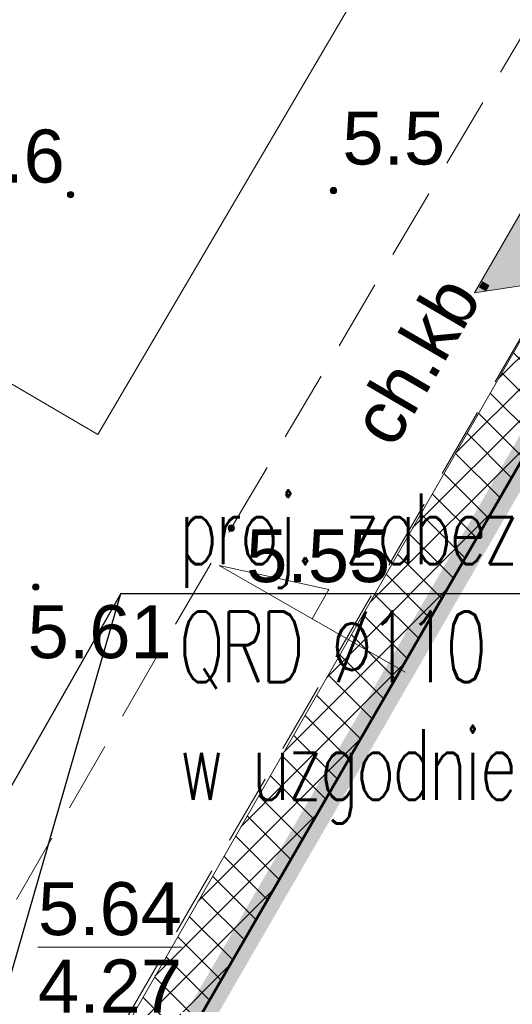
# Model space of a CAD drawing. Extents: x 5477758 to 5478338, y 5918274 to 5918502.
# Tile 70 of 121: x 5477954 to 5477961, y 5918443 to 5918457. Entities that reach past the tile are written whole.
import ezdxf
from ezdxf.enums import TextEntityAlignment as Align

# ---------------------------------------------------------------- set-up
doc = ezdxf.new("R2010")
doc.units = 0
doc.header["$PDSIZE"] = 0.75
doc.linetypes.add('budynki akt$0$DASHED', pattern=[19.05, 12.7, -6.35])
doc.linetypes.add('PRZER2-1', pattern=[3, 2, -1])
doc.layers.get('0').update_dxf_attribs({"color": 8, "linetype": 'CONTINUOUS', "lineweight": 13})
for name, color, linetype, lineweight in [('000_wejscia do budynków', 8, 'CONTINUOUS', 0), ('0_chodnik do naprawy', 8, 'CONTINUOUS', 0), ('0_PROJEKTOWANE SPADKI TERENU', 8, 'CONTINUOUS', 0), ('A_GRANICA OPRACOWANIA', 8, 'CONTINUOUS', 0), ('E_opis', 5, 'CONTINUOUS', 25), ('GESBZO', 8, 'CONTINUOUS', 50), ('GSSKOD', 8, 'PRZER2-1', 18), ('GSSKOD_O', 8, 'PRZER2-1', 18), ('GUPPRZ_O', 8, 'CONTINUOUS', 18), ('OT_Rzedna', 8, 'CONTINUOUS', 18), ('pomiar', 8, 'CONTINUOUS', 18), ('wysokosci', 8, 'CONTINUOUS', 18)]:
    doc.layers.add(name, color=color, linetype=linetype, lineweight=lineweight)
doc.styles.add('GEO-INFO', font='arial.ttf')
doc.styles.get("Standard").update_dxf_attribs({"font": 'TXT.SHX'})

# ---------------------------------------------------------------- blocks, each defined once
blk = doc.blocks.new('OTRN')
at = {"linetype": 'Continuous', "lineweight": 13}
blk.add_hatch(color=0, dxfattribs=at).paths.add_polyline_path([(0, -0.091, 1), (0, 0.091, 1)])
at = {"color": 0, "linetype": 'Continuous', "lineweight": 13}
blk.add_circle((0, 0), 0.0906, dxfattribs=at)
blk = doc.blocks.new('zw$2EFF')
at = {"lineweight": 18}
blk.add_hatch(color=256, dxfattribs=at).paths.add_polyline_path([(-0.7706, 0.9628), (0, 0), (0.7703, 0.9628)])
blk.add_lwpolyline([(-0.7706, 0.9628), (0.7703, 0.9628), (0, 0), (-0.7706, 0.9628)], dxfattribs=at)

msp = doc.modelspace()

# ---------------------------------------------------------------- hatches: boundary and pattern name
at = {"layer": '0_chodnik do naprawy'}
h = msp.add_hatch(dxfattribs=at)
h.set_pattern_fill('ANSI37', color=256, scale=0.1, style=0)
h.set_pattern_definition([(45, (0, 0), (-0.224506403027, 0.224506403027), []), (135, (0, 0), (-0.224506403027, -0.224506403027), [])])
h.paths.add_polyline_path([(5477964.141, 5918455.941), (5477963.369, 5918456.364), (5477946.91, 5918427.756), (5477947.596, 5918427.361)])

# ---------------------------------------------------------------- linework, layer by layer
msp.add_lwpolyline([(5477964.141, 5918455.941), (5477963.369, 5918456.364), (5477946.91, 5918427.756), (5477947.596, 5918427.361), (5477964.141, 5918455.941)], dxfattribs=at)
at = {"layer": '0_PROJEKTOWANE SPADKI TERENU'}
msp.add_lwpolyline([(5477959.336, 5918447.498), (5477956.701, 5918449.006), (5477958.256, 5918448.665), (5477958.019, 5918448.251)], dxfattribs=at)
at = {"layer": 'A_GRANICA OPRACOWANIA', "linetype": 'budynki akt$0$DASHED', "ltscale": 0.1, "const_width": 0.4}
msp.add_lwpolyline([(5477924.666, 5918437.385), (5477923.68, 5918435.693), (5477947.085, 5918422.232), (5477949.411, 5918426.304), (5477947.596, 5918427.361), (5477964.141, 5918455.941), (5477965.541, 5918458.35), (5477956.078, 5918463.925), (5477947.799, 5918468.803), (5477947.799, 5918468.803), (5477943.997, 5918471.043), (5477943.489, 5918470.182), (5477933.716, 5918453.151), (5477933.004, 5918451.909), (5477924.666, 5918437.385)], dxfattribs=at)
at = {"layer": 'E_opis', "lineweight": 25}
for p, q in [((5477955.306, 5918448.612), (5477945.362, 5918431.14)), ((5477950.737, 5918432.786), (5477955.306, 5918448.612))]:
    msp.add_line(p, q, dxfattribs=at)
at = {"layer": 'E_opis', "lineweight": 30}
msp.add_line((5477955.306, 5918448.612), (5477979.499, 5918448.612), dxfattribs=at)
at = {"layer": 'GESBZO', "linetype": 'Continuous', "lineweight": 50}
msp.add_lwpolyline([(5477947.596, 5918427.361), (5477964.141, 5918455.941), (5477973.257, 5918450.553), (5477957.124, 5918422.592), (5477958.789, 5918421.465), (5477950.46, 5918406.9), (5477941.35, 5918412.22), (5477949.411, 5918426.304)], close=True, dxfattribs=at)
at = {"layer": 'GSSKOD', "linetype": 'PRZER2-1', "lineweight": 18, "ltscale": 0.5}
for points in [[(5477924.632, 5918422.726), (5477928.468, 5918424.674), (5477937.092, 5918428.506), (5477941.728, 5918430.721), (5477947.221, 5918436.084), (5477951.574, 5918440.386), (5477956.873, 5918449.535), (5477962.493, 5918459.043), (5477964.446, 5918462.055), (5477967.996, 5918468.433), (5477968.236, 5918468.933)], [(5477963.369, 5918456.364), (5477953.957, 5918440.129), (5477943.324, 5918421.46), (5477943.065, 5918421.081), (5477945.62, 5918419.676), (5477944.34, 5918417.44), (5477941.721, 5918418.806)]]:
    msp.add_lwpolyline(points, dxfattribs=at)
at = {"layer": 'GUPPRZ_O', "linetype": 'Continuous', "lineweight": 9, "flags": 128}
msp.add_lwpolyline([(5477954.134, 5918443.602), (5477956.172, 5918443.602)], dxfattribs=at)
at = {"layer": 'OT_Rzedna'}
for p in [(5477954.596, 5918454.257), (5477958.32, 5918454.314)]:
    msp.add_point(p, dxfattribs=at)
at = {"layer": 'pomiar', "linetype": 'Continuous', "lineweight": 18, "flags": 128}
msp.add_lwpolyline([(5477946.519, 5918455.814), (5477954.984, 5918450.859), (5477958.74, 5918457.26)], dxfattribs=at)

# ---------------------------------------------------------------- block references
at = {"layer": '000_wejscia do budynków', "lineweight": 0, "xscale": -1.5, "yscale": 1.5, "zscale": 1.5, "rotation": 59.93299828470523}
msp.add_blockref('zw$2EFF', (5477962.145, 5918453.144), dxfattribs=at)
at = {"layer": 'OT_Rzedna', "linetype": 'Continuous', "xscale": 0.5, "yscale": 0.5, "zscale": 0.5}
for p in [(5477954.596, 5918454.257), (5477958.32, 5918454.314), (5477956.873, 5918449.535), (5477954.103, 5918448.703)]:
    msp.add_blockref('OTRN', p, dxfattribs=at)

# ---------------------------------------------------------------- texts
at = {"layer": 'E_opis', "lineweight": 30, "insert": (5477956.123, 5918450.024), "char_height": 1, "width": 46.85521, "attachment_point": 1, "line_spacing_factor": 0.5}
msp.add_mtext('\\Fromans.shx;\\T0.9;\\W0.7;proj. zabezpieczenie kabli rurami dwudzielnymi\\P\\PQRD %%c110 na ca\\Fromans.shx|c238;łej długości prace prowadzić\\P\\Pw uzgodnieniu z RD ENEA Operator sp. z o.o.. ', dxfattribs=at)
at = {"layer": 'GSSKOD_O', "linetype": 'Continuous', "lineweight": 0, "style": 'GEO-INFO'}
msp.add_text('ch.kb.', height=0.75, rotation=59.7505, dxfattribs=at).set_placement((5477959.539, 5918452.044), align=Align.MIDDLE)
at = {"layer": 'GUPPRZ_O', "linetype": 'Continuous', "lineweight": 0, "style": 'GEO-INFO'}
for s, p in [('5.64', (5477954.134, 5918443.774)), ('4.27', (5477954.134, 5918442.679))]:
    msp.add_text(s, height=0.75, dxfattribs=at).set_placement(p)
at = {"layer": 'wysokosci', "style": 'GEO-INFO'}
for s, p in [('5.5', (5477958.446, 5918455.433)), ('5.6', (5477953.057, 5918455.178)), ('5.55', (5477957.084, 5918449.521)), ('5.61', (5477953.988, 5918448.445))]:
    msp.add_text(s, height=0.75, dxfattribs=at).set_placement(p, align=Align.TOP_LEFT)

doc.saveas('drawing.dxf')
